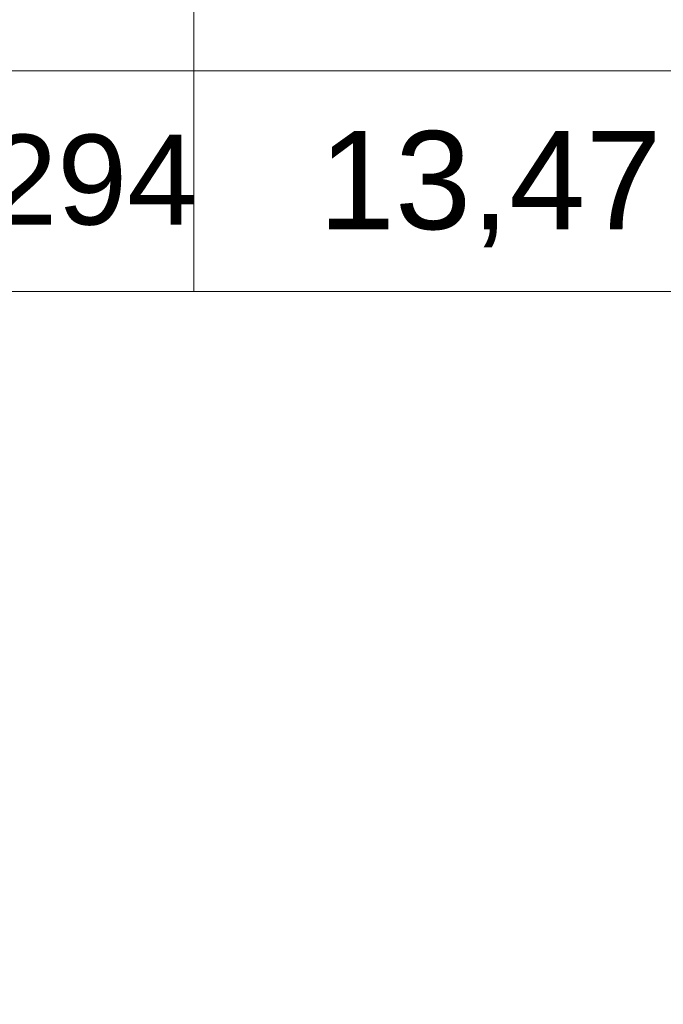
# Model space of a CAD drawing. Header units: millimetres. Extents: x 24385 to 79107, y -56478 to -23676.
# Tile 249 of 256: x 28426 to 28504, y -25754 to -25634. Entities that reach past the tile are written whole.
import ezdxf

# ---------------------------------------------------------------- set-up
doc = ezdxf.new("R2010")
doc.units = ezdxf.units.MM
doc.header["$LTSCALE"] = 2
doc.layers.add('0_OPIS', color=7, linetype='Continuous', lineweight=13)
doc.layers.add('3DPLAN_A_TABELKA POMIESZCZEŃ', color=7, linetype='Continuous', lineweight=0)
for name, color, linetype in [('3DPLAN_A_KRESKOWANIE 1', 253, 'Continuous'), ('3DPLAN_A_OPIS', 8, 'Continuous'), ('3DPLAN_A_POMIESZCZENIE NUMER', 100, 'Continuous'), ('A_POMIESZCZENIE OPIS', 100, 'Continuous')]:
    doc.layers.add(name, color=color, linetype=linetype)
doc.styles.add('ARIAL', font='arial.ttf')

# ---------------------------------------------------------------- blocks, each defined once
blk = doc.blocks.new('tabelka dla tp')
at = {"layer": '3DPLAN_A_TABELKA POMIESZCZEŃ'}
for p, q in [((49.7, 54), (49.7, 0)), ((0, 27), (243.13, 27))]:
    blk.add_line(p, q, dxfattribs=at)
blk.add_lwpolyline([(0, 54), (243.13, 54), (243.13, 0), (0, 0)], close=True, dxfattribs=at)
at = {"layer": '3DPLAN_A_POMIESZCZENIE NUMER', "color": 7, "style": 'ARIAL'}
blk.add_attdef('NUMER', (2.23, 35.39), '', height=12, dxfattribs=at)
at = {"layer": 'A_POMIESZCZENIE OPIS', "color": 7, "style": 'ARIAL'}
for tag, p in [('NAZWA', (51.73, 35.39)), ('POWIERZCHNIA', (51.06, 7.24))]:
    blk.add_attdef(tag, p, '', height=12, dxfattribs=at)
blk = doc.blocks.new('kondygnacja -1')
at = {"layer": '3DPLAN_A_KRESKOWANIE 1'}
h = blk.add_hatch(dxfattribs=at)
h.set_pattern_fill('ANSI31', color=256, scale=7.5, style=0)
h.set_pattern_definition([(45, (23044.838, -26883.88), (-16.83798, 16.83798), [])])
h.paths.add_polyline_path([(31677.49, -24430.84), (30214.87, -24430.84), (30214.87, -24470.84), (30429.61, -24470.84), (30429.61, -24477.84), (30447.61, -24477.84), (30447.61, -24818.84), (30476.61, -24818.84), (30476.61, -24470.84), (31012.61, -24470.84), (31012.61, -24478.84), (31079.61, -24478.84), (31079.61, -24470.84), (31638.61, -24470.84), (31638.61, -25036.84), (31079.61, -25036.84), (31079.61, -25028.84), (31012.61, -25028.84), (31012.61, -25036.84), (30611.38, -25036.84), (30611.38, -25072.84), (31023.61, -25072.84), (31034.61, -25082.84), (31034.61, -25330.84), (31023.61, -25340.84), (30831.4, -25340.84, -0.038531), (30832.58, -25356.18), (30832.58, -25371.84), (31079.61, -25371.84), (31079.61, -25072.84), (31638.61, -25072.84), (31638.61, -25943.84), (30832.58, -25943.84), (30832.58, -26009.84), (31677.49, -26009.84)])
h.paths.add_polyline_path([(30682.61, -26009.84), (30832.58, -26009.84), (30832.58, -25943.84), (30760.61, -25943.84), (30760.61, -25454.67), (30735.61, -25464.58), (30735.61, -25943.84), (30682.61, -25943.84)])
h.paths.add_polyline_path([(30679.61, -25371.84), (30735.61, -25371.84), (30735.61, -25464.58), (30760.61, -25454.67), (30760.61, -25371.84), (30832.58, -25371.84), (30832.58, -25356.18, 0.038531), (30831.4, -25340.84), (30679.61, -25340.84)])
h.paths.add_polyline_path([(30355.83, -25371.84), (30425.61, -25371.84), (30425.61, -25379.84), (30463.61, -25379.84), (30463.61, -25424.74), (30471.61, -25424.74), (30471.61, -25395.84), (30533.61, -25395.84), (30533.61, -25371.84), (30576.61, -25371.84), (30576.61, -25341.84), (30472.61, -25341.84), (30472.61, -25326.84), (30427.61, -25326.84), (30427.61, -25341.84), (30355.83, -25341.84)])
h.paths.add_polyline_path([(30456.61, -25936.84), (30425.61, -25936.84), (30425.61, -25945.84), (30380.61, -25945.84), (30380.61, -26009.84), (30512.61, -26009.84), (30512.61, -25943.84), (30466.61, -25943.84), (30466.61, -25712.84), (30456.61, -25712.84)])
h.paths.add_polyline_path([(28888.61, -25941.84), (28888.61, -26009.84), (29013.61, -26009.84), (29013.61, -25941.84)])
h.paths.add_polyline_path([(28591.17, -26009.84), (28591.17, -25944.84), (28547.61, -25944.84), (28547.61, -26009.84)])
h.paths.add_polyline_path([(28624.61, -25870.53), (28654.8, -25870.53), (28654.8, -25924.53), (28624.61, -25924.53), (28624.61, -25944.84), (28591.17, -25944.84), (28591.17, -26009.84), (28713.61, -26009.84), (28713.61, -25941.84), (28672.61, -25941.84), (28672.61, -25932.84), (28657.61, -25932.84), (28657.61, -25716.84), (28624.61, -25716.84)])
h.paths.add_polyline_path([(28372.61, -25944.84), (28328.61, -25944.84), (28328.61, -25907.84), (28282.61, -25907.84), (28282.61, -25944.84), (28248.61, -25944.84), (28248.61, -26009.84), (28372.61, -26009.84)])
h.paths.add_polyline_path([(28092.61, -25563.84), (28054.61, -25563.84), (28054.61, -25383.84), (28067.6, -25383.84), (28067.61, -25375.84), (28340.61, -25375.84), (28340.61, -25341.84), (28070.61, -25341.84), (28070.61, -25332.84), (28030.61, -25332.84), (28030.61, -25395.6), (28048.71, -25395.6), (28048.71, -25449.6), (28030.61, -25449.6), (28030.61, -26009.84), (28073.61, -26009.84), (28073.61, -25944.84), (28054.61, -25944.84), (28054.61, -25668.84), (28092.61, -25668.84)])
h.paths.add_polyline_path([(27949.61, -25495.75), (27949.61, -25507.75), (27983.29, -25507.75), (27983.29, -25521.75), (27949.61, -25521.75), (27949.61, -25531.84), (27999.61, -25531.84), (27999.61, -25934.84), (27982.61, -25934.84), (27982.61, -25942.84), (27947.61, -25942.84), (27947.61, -26009.84), (28026.62, -26009.84), (28026.62, -25449.6), (27999.61, -25449.6), (27999.61, -25463.84), (27949.61, -25463.84), (27949.61, -25481.75), (27983.29, -25481.75), (27983.29, -25495.75)])
h.paths.add_polyline_path([(27982.61, -25361.84), (27952.61, -25361.84), (27952.61, -25332.84), (28026.62, -25332.84), (28026.62, -25395.6), (27999.61, -25395.6), (27999.61, -25377.84), (27982.61, -25377.84)])
h.paths.add_polyline_path([(26818.61, -25892.84), (26781.49, -25892.84), (26781.49, -26009.84), (26894.54, -26009.84), (26894.54, -25942.84), (26830.61, -25942.84), (26830.61, -25930.84), (26818.61, -25930.84)])
h.paths.add_polyline_path([(26894.54, -26009.84), (27115.94, -26009.84), (27115.94, -25942.84), (26894.54, -25942.84)])
h.paths.add_polyline_path([(27115.94, -25942.84), (27115.94, -26009.84), (27466.61, -26009.84), (27466.61, -25942.84), (27427.61, -25942.84), (27427.61, -25933.84), (27384.61, -25933.84), (27384.61, -25942.84)])
h.paths.add_polyline_path([(27641.61, -25942.84), (27641.61, -26009.84), (27802.61, -26009.84), (27802.61, -25942.84)])
h.paths.add_polyline_path([(30621.1, -25040.47), (30688.37, -25040.47), (30688.37, -25072.87), (30621.1, -25072.87)], flags=24)
at = {"layer": '3DPLAN_A_TABELKA POMIESZCZEŃ', "ltscale": 0.5}
ref = blk.add_blockref('tabelka dla tp', (28397.31, -25667.05), dxfattribs=at)
ref.add_attrib('NAZWA', 'Komunikacja', (28462.27, -25631.66), dxfattribs={"layer": 'A_POMIESZCZENIE OPIS', "color": 0, "height": 12, "style": 'ARIAL'})
ref.add_attrib('POWIERZCHNIA', '13,47', (28462.27, -25659.41), dxfattribs={"layer": 'A_POMIESZCZENIE OPIS', "color": 0, "height": 12, "style": 'ARIAL'})
at = {"layer": '3DPLAN_A_OPIS', "color": 1, "lineweight": 30, "style": 'ARIAL'}
for tag, p in [('PRZESUNIĘCIE_WEJŚCIA', (27655.16, -24535.33)), ('WYŁĄCZONE', (27007.18, -24723.98)), ('Z_OPRACOWANIA', (26996.84, -24746.42)), ('WYŁĄCZONE', (30803.05, -24760.87)), ('Z_OPRACOWANIA', (30792.71, -24783.3)), ('WYŁĄCZONE', (28894.9, -24826.59)), ('Z_OPRACOWANIA', (28884.56, -24849.03)), ('POWIĘKSZENIE_WEJŚCIA', (28313.68, -25144.41)), ('POWIĘKSZENIE_WEJŚCIA', (29600.62, -25191.36)), ('POWIĘKSZENIE_WEJŚCIA', (28011.45, -25235.42)), ('WYŁĄCZONE', (29754.42, -25678.17)), ('Z_OPRACOWANIA', (29744.08, -25700.6)), ('WYJŚCIE_EWAKUACYJNE', (27763.79, -26106.07))]:
    blk.add_attdef(tag, p, '', height=12, dxfattribs=at)
at = {"layer": '3DPLAN_A_OPIS', "color": 0, "lineweight": 30, "style": 'ARIAL'}
for tag, p in [('UGUL_1', (29350.3, -24586.01)), ('UGUL_2', (29622.92, -24586.01)), ('UGUL_3', (29833.15, -24586.01))]:
    blk.add_attdef(tag, p, '', height=12, dxfattribs=at)
at = {"layer": '3DPLAN_A_TABELKA POMIESZCZEŃ', "color": 7, "ltscale": 0.5, "insert": (28401.69, -25647.85), "char_height": 11, "width": 59.2068, "attachment_point": 1, "style": 'ARIAL'}
blk.add_mtext('H=294', dxfattribs=at)
at = {"layer": '3DPLAN_A_TABELKA POMIESZCZEŃ', "ltscale": 0.5, "style": 'ARIAL'}
for tag, p in [('KURTYNA', (27861.91, -26064.85)), ('POWIETRZNA', (27861.91, -26084.56))]:
    blk.add_attdef(tag, p, '', height=12, dxfattribs=at)

msp = doc.modelspace()

# ---------------------------------------------------------------- block references
at = {"layer": '0_OPIS'}
msp.add_blockref('kondygnacja -1', (0, 0), dxfattribs=at)

doc.saveas('drawing.dxf')
